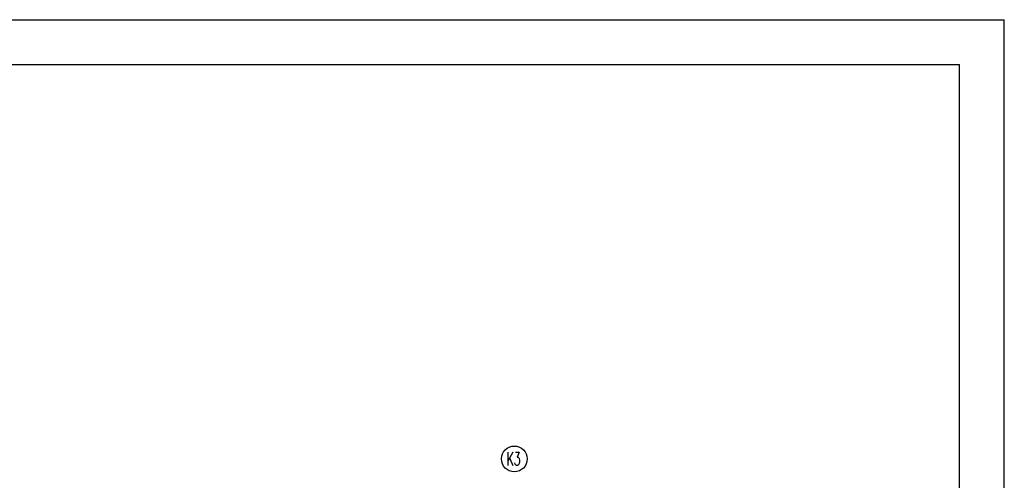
# Model space of a CAD drawing. Extents: x -220312 to -8310, y -91840 to 81907.
# Tile 15 of 128: x -110863 to -97420, y -34830 to -28545. Entities that reach past the tile are written whole.
import ezdxf

# ---------------------------------------------------------------- set-up
doc = ezdxf.new("R2010")
doc.units = 0
doc.header["$MEASUREMENT"] = 0
doc.layers.add('#ks', color=34, linetype='Continuous', lineweight=30)
doc.layers.add('_opis', color=3, linetype='Continuous')
doc.styles.add('ROMANS', font='romans.shx', dxfattribs={"width": 0.85, "height": 0.11})

# ---------------------------------------------------------------- blocks, each defined once
blk = doc.blocks.new('A$C382C6C0C')
at = {"layer": '#ks', "color": 7, "lineweight": -3}
for p, q in [((-248.5, 61), (3951.5, 61)), ((3951.5, -2909), (3951.5, 61)), ((0, 0), (3890.5, 0)), ((3890.5, -2848), (3890.5, 0))]:
    blk.add_line(p, q, dxfattribs=at)

msp = doc.modelspace()

# ---------------------------------------------------------------- linework, layer by layer
at = {"color": 7, "lineweight": -3}
msp.add_circle((-104110, -34538), 176, dxfattribs=at)

# ---------------------------------------------------------------- block references
at = {"layer": '#ks', "color": 1, "lineweight": 35, "xscale": 10, "yscale": 10, "zscale": 10}
msp.add_blockref('A$C382C6C0C', (-136935, -29155), dxfattribs=at)

# ---------------------------------------------------------------- texts
at = {"layer": '_opis', "color": 3, "lineweight": 30, "style": 'ROMANS', "width": 0.6}
msp.add_text('K3', height=180, dxfattribs=at).set_placement((-104216, -34627))

doc.saveas('drawing.dxf')
